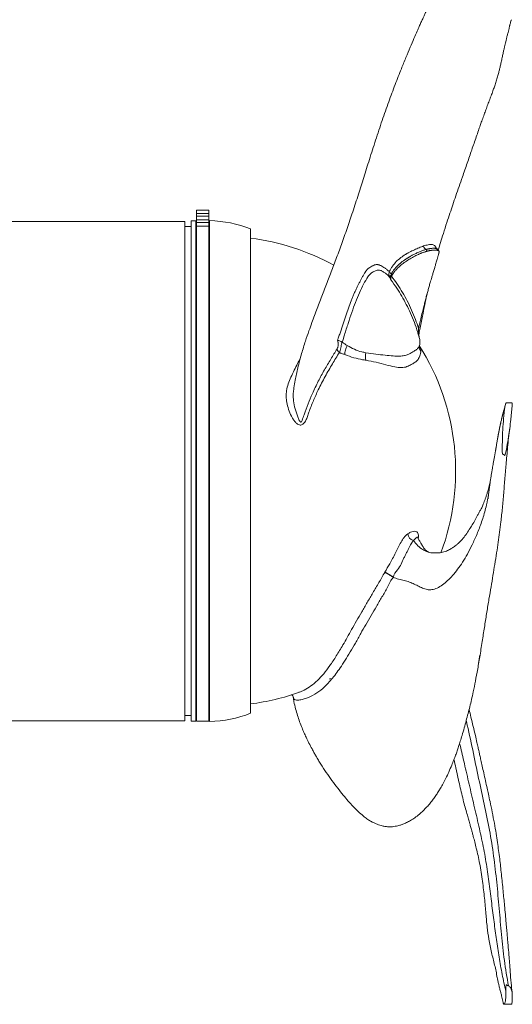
# Model space of a CAD drawing. Header units: millimetres. Extents: x 0 to 420, y 0 to 297.
# Tile 3 of 4: x 263 to 316, y 83 to 189. Entities that reach past the tile are written whole.
import ezdxf

# ---------------------------------------------------------------- set-up
doc = ezdxf.new("R2010")
doc.units = ezdxf.units.MM

msp = doc.modelspace()

# ---------------------------------------------------------------- linework, layer by layer
at = {"color": 7, "linetype": 'Continuous', "lineweight": 15}
for p, q in [((281.84, 168.6), (283.15, 168.6)), ((281.84, 168.23), (281.84, 168.6)), ((283.15, 168.23), (281.84, 168.23)), ((281.84, 168.23), (281.84, 167.96)), ((283.15, 168.6), (283.15, 168.23)), ((283.15, 168.23), (283.15, 167.96)), ((280.57, 167.4), (231.25, 167.4)), ((280.57, 167.4), (280.57, 113.8)), ((281.75, 167.45), (281.25, 167.45)), ((281.25, 167.45), (281.25, 141.14)), ((281.75, 167.45), (281.75, 141.14)), ((281.84, 167.29), (281.75, 167.29)), ((281.84, 167.96), (283.15, 167.96)), ((281.84, 167.58), (281.84, 167.96)), ((283.15, 167.58), (281.84, 167.58)), ((281.84, 167.28), (281.84, 167.58)), ((281.84, 167.28), (283.15, 167.28)), ((281.84, 167.27), (281.84, 167.28)), ((281.84, 167.27), (281.84, 166.89)), ((283.15, 167.27), (281.84, 167.27)), ((283.15, 167.96), (283.15, 167.58)), ((283.15, 167.28), (283.15, 167.58)), ((283.25, 167.29), (283.15, 167.29)), ((283.15, 167.28), (283.15, 167.27)), ((283.15, 167.27), (283.15, 166.89)), ((283.25, 167.48), (283.25, 141.14)), ((281.25, 166.85), (280.57, 166.85)), ((281.84, 140.6), (281.84, 166.89)), ((281.84, 166.89), (283.15, 166.89)), ((283.15, 140.6), (283.15, 166.89)), ((287.65, 166.61), (287.65, 141.12)), ((306.61, 164.2), (306.48, 164.38)), ((307.74, 164.28), (307.59, 164.47)), ((302.86, 161.68), (302.75, 161.77)), ((302.71, 161.4), (302.65, 161.46)), ((302.74, 161.48), (302.67, 161.55)), ((302.76, 161.51), (302.68, 161.6)), ((302.86, 161.68), (302.76, 161.51)), ((305.73, 156.22), (305.9, 156.92)), ((297.47, 154.42), (297.45, 154.43)), ((305.7, 155.23), (305.75, 154.9)), ((315.72, 147.91), (315.04, 147.91)), ((315.5, 145.62), (315.51, 145.71)), ((281.25, 141.14), (281.25, 113.75)), ((281.75, 141.14), (281.75, 113.75)), ((281.84, 113.75), (281.84, 140.6)), ((283.15, 113.75), (283.15, 140.6)), ((283.25, 141.14), (283.25, 113.73)), ((287.65, 141.12), (287.65, 114.6)), ((306.73, 131.9), (306.77, 131.89)), ((302.97, 129.2), (302.96, 129.19)), ((302.96, 129.19), (302.96, 129.19)), ((296.22, 118.33), (296.11, 118.27)), ((292.82, 116.85), (292.87, 116.87)), ((280.57, 114.35), (281.25, 114.35)), ((231.25, 113.8), (280.57, 113.8)), ((281.25, 113.75), (281.75, 113.75)), ((281.75, 113.91), (281.84, 113.91)), ((281.84, 113.75), (283.15, 113.75)), ((283.15, 113.91), (283.25, 113.91)), ((314.83, 83.37), (315.63, 83.37))]:
    msp.add_line(p, q, dxfattribs=at)
at = {"color": 8, "linetype": 'Continuous', "lineweight": 15, "flags": 128}
msp.add_lwpolyline([(305.56, 133.5), (305.56, 133.51), (305.52, 133.49), (305.41, 133.42), (305.12, 133.15), (305.12, 133.15), (305.12, 133.15)], dxfattribs=at)
at = {"color": 7, "linetype": 'Continuous', "lineweight": 15}
for centre, radius, start, end in [((282.95, 154.48), 13, 68.8053, 88.6777), ((284.45, 140.6), 25.2, 61.253, 82.7046), ((306.65, 164.79), 0.436, 183.4325, 247.8049), ((302.96, 162.24), 0.509, 210.0488, 245.6201), ((302.66, 161.88), 0.327, 239.7452, 271.595), ((302.59, 161.7), 0.25, 257.2999, 284.2686), ((301.69, 152.91), 1.72, 166.7907, 194.0185), ((284.45, 140.6), 25.2, 339.6285, 32.3084), ((305.3, 133.9), 0.77, 183.3075, 256.3861), ((284.45, 140.6), 25.2, 277.2954, 289.5362), ((282.95, 126.72), 13, 271.3223, 291.1947)]:
    msp.add_arc(centre, radius, start, end, dxfattribs=at)
at = {"color": 8, "linetype": 'Continuous', "lineweight": 15}
msp.add_arc((306.88, 154), 1.15, 180.1096, 212.2676, dxfattribs=at)
at = {"color": 7, "linetype": 'Continuous', "lineweight": 15}
for points, knots in [([(315.38, 193.22), (315.38, 193.24), (315.36, 193.31), (315.33, 193.48), (315.28, 193.73), (315.22, 194.02), (315.16, 194.33), (315.09, 194.68), (315, 195.06), (314.89, 195.61), (314.74, 196.27), (314.53, 196.95), (314.3, 197.48), (314.12, 197.84), (314.03, 198.01), (313.97, 198.14), (313.92, 198.24), (313.87, 198.33), (313.82, 198.44), (313.74, 198.58), (313.64, 198.74), (313.53, 198.9), (313.34, 199.1), (313.09, 199.28), (312.77, 199.35), (312.49, 199.32), (312.24, 199.23), (312.02, 199.12), (311.78, 198.97), (311.52, 198.76), (311.24, 198.49), (310.97, 198.18), (310.73, 197.88), (310.51, 197.58), (310.27, 197.23), (310, 196.8), (309.7, 196.3), (309.37, 195.74), (309.04, 195.14), (308.72, 194.54), (308.41, 193.94), (308.11, 193.33), (307.77, 192.66), (307.42, 191.94), (307.11, 191.29), (306.83, 190.71), (306.62, 190.25), (306.44, 189.86), (306.26, 189.47), (306.09, 189.08), (305.91, 188.71), (305.74, 188.32), (305.49, 187.75), (305.17, 187.02), (304.77, 186.07), (304.3, 184.97), (303.76, 183.64), (303.14, 182.06), (302.45, 180.21), (301.75, 178.22), (301.07, 176.15), (300.41, 174.1), (299.8, 172.16), (299.21, 170.28), (298.62, 168.46), (298.01, 166.65), (297.41, 164.95), (296.81, 163.33), (296.22, 161.8), (295.75, 160.54), (295.37, 159.55), (295.08, 158.8), (294.8, 158.05), (294.51, 157.29), (294.21, 156.49), (293.88, 155.58), (293.5, 154.48), (293.09, 153.15), (292.72, 151.75), (292.44, 150.52), (292.34, 149.81), (292.3, 149.54)], [0, 0, 0, 0, 0.001361, 0.004583, 0.010805, 0.017268, 0.024094, 0.032144, 0.041597, 0.051537, 0.07387, 0.094498, 0.114794, 0.121492, 0.126828, 0.130702, 0.133058, 0.135601, 0.139418, 0.145617, 0.153683, 0.163452, 0.173449, 0.196632, 0.218837, 0.239225, 0.253189, 0.265794, 0.279096, 0.293972, 0.310313, 0.325251, 0.337997, 0.349056, 0.361379, 0.375699, 0.391062, 0.406022, 0.420671, 0.43494, 0.446661, 0.459114, 0.472256, 0.486028, 0.49978, 0.508015, 0.514804, 0.520229, 0.524487, 0.52882, 0.535652, 0.543918, 0.552876, 0.565904, 0.580095, 0.595419, 0.611673, 0.63396, 0.657406, 0.681775, 0.70693, 0.730861, 0.752848, 0.772936, 0.794058, 0.813605, 0.832219, 0.849918, 0.866733, 0.883131, 0.891308, 0.899509, 0.907758, 0.916076, 0.924481, 0.934064, 0.94604, 0.960393, 0.97712, 0.991253, 1, 1, 1, 1]), ([(307.79, 164.33), (307.87, 164.59), (308.05, 165.19), (308.35, 166.17), (308.69, 167.22), (309.03, 168.25), (309.35, 169.21), (309.68, 170.17), (310.02, 171.16), (310.44, 172.34), (310.89, 173.66), (311.39, 175.1), (311.78, 176.25), (312.08, 177.1), (312.27, 177.66), (312.46, 178.2), (312.65, 178.72), (312.85, 179.26), (313.05, 179.8), (313.25, 180.34), (313.46, 180.88), (313.64, 181.37), (313.81, 181.85), (313.97, 182.32), (314.11, 182.8), (314.24, 183.25), (314.34, 183.66), (314.44, 184.07), (314.54, 184.52), (314.64, 184.98), (314.73, 185.41), (314.82, 185.8), (314.9, 186.13), (314.97, 186.42), (315.03, 186.71), (315.1, 187), (315.18, 187.33), (315.27, 187.65), (315.34, 187.95), (315.4, 188.17), (315.43, 188.33), (315.46, 188.45), (315.5, 188.6), (315.55, 188.78), (315.6, 188.93), (315.64, 189.02), (315.65, 189.04)], [0, 0, 0, 0, 0.021273, 0.048324, 0.08108, 0.109998, 0.136229, 0.164331, 0.194673, 0.226194, 0.273984, 0.320647, 0.370228, 0.395421, 0.41528, 0.433475, 0.45643, 0.476691, 0.49825, 0.52109, 0.542946, 0.565343, 0.584536, 0.605639, 0.628982, 0.649989, 0.668114, 0.685683, 0.706873, 0.72993, 0.752948, 0.775646, 0.795253, 0.811645, 0.826788, 0.845413, 0.867743, 0.892497, 0.914151, 0.932056, 0.939946, 0.948719, 0.960801, 0.976209, 0.994962, 1, 1, 1, 1]), ([(302.52, 161.98), (302.58, 162.1), (302.63, 162.21), (302.75, 162.41), (302.81, 162.5), (303, 162.77), (303.14, 162.93), (303.42, 163.22), (303.57, 163.35), (303.76, 163.5), (303.8, 163.53), (303.88, 163.59), (303.92, 163.62), (303.96, 163.65), (303.97, 163.66), (303.99, 163.67), (304, 163.68), (304.03, 163.7), (304.05, 163.72), (304.09, 163.74), (304.11, 163.75), (304.14, 163.78), (304.15, 163.78), (304.17, 163.8), (304.18, 163.8), (304.23, 163.83), (304.27, 163.86), (304.34, 163.89), (304.36, 163.9), (304.4, 163.93), (304.42, 163.94), (304.49, 163.98), (304.53, 164), (304.61, 164.05), (304.66, 164.07), (304.87, 164.18), (305.05, 164.27), (305.31, 164.39), (305.39, 164.43), (305.56, 164.5), (305.64, 164.54), (305.89, 164.64), (306.05, 164.71), (306.21, 164.76)], [0, 0, 0, 0, 0.0625, 0.0625, 0.125, 0.125, 0.25, 0.25, 0.375, 0.375, 0.40625, 0.40625, 0.4375, 0.4375, 0.445313, 0.445313, 0.453125, 0.453125, 0.46875, 0.46875, 0.484375, 0.484375, 0.492188, 0.492188, 0.5, 0.5, 0.53125, 0.53125, 0.546875, 0.546875, 0.5625, 0.5625, 0.59375, 0.59375, 0.625, 0.625, 0.75, 0.75, 0.8125, 0.8125, 0.875, 0.875, 1, 1, 1, 1]), ([(302.75, 161.77), (302.76, 161.79), (302.79, 161.83), (302.83, 161.9), (302.88, 161.99), (302.95, 162.1), (303.04, 162.22), (303.14, 162.34), (303.24, 162.46), (303.36, 162.58), (303.47, 162.69), (303.62, 162.83), (303.8, 162.99), (304, 163.13), (304.13, 163.23), (304.2, 163.28), (304.24, 163.3), (304.27, 163.32), (304.3, 163.34), (304.34, 163.37), (304.38, 163.39), (304.42, 163.42), (304.46, 163.45), (304.51, 163.48), (304.58, 163.52), (304.66, 163.57), (304.76, 163.63), (304.87, 163.69), (305, 163.76), (305.15, 163.84), (305.31, 163.92), (305.49, 164.01), (305.68, 164.09), (305.86, 164.17), (306.03, 164.23), (306.19, 164.29), (306.34, 164.34), (306.44, 164.37), (306.48, 164.38)], [0, 0, 0, 0, 0.010313, 0.024405, 0.042371, 0.064302, 0.097596, 0.127398, 0.15344, 0.190065, 0.226132, 0.252705, 0.317298, 0.377624, 0.40876, 0.424318, 0.431294, 0.439869, 0.447643, 0.455414, 0.470953, 0.47872, 0.486486, 0.502011, 0.51886, 0.539779, 0.564591, 0.593639, 0.626758, 0.663917, 0.705128, 0.750387, 0.798531, 0.844017, 0.886916, 0.927223, 0.964918, 1, 1, 1, 1]), ([(306.61, 164.2), (306.58, 164.19), (306.51, 164.17), (306.42, 164.14), (306.32, 164.11), (306.22, 164.08), (306.12, 164.05), (306.02, 164.01), (305.92, 163.97), (305.82, 163.93), (305.71, 163.88), (305.49, 163.78), (305.13, 163.6), (304.63, 163.31), (304.15, 162.99), (303.78, 162.71), (303.54, 162.5), (303.39, 162.36), (303.27, 162.23), (303.17, 162.11), (303.08, 162.01), (303, 161.9), (302.93, 161.79), (302.88, 161.71), (302.86, 161.68)], [0, 0, 0, 0, 0.024026, 0.048266, 0.072725, 0.097405, 0.122309, 0.147442, 0.172806, 0.198405, 0.224241, 0.250317, 0.370388, 0.500383, 0.634933, 0.75047, 0.796299, 0.837844, 0.875152, 0.901567, 0.927221, 0.952152, 0.976397, 1, 1, 1, 1]), ([(306.48, 164.38), (306.51, 164.39), (306.57, 164.41), (306.66, 164.43), (306.75, 164.45), (306.84, 164.46), (306.92, 164.48), (307.01, 164.49), (307.1, 164.5), (307.19, 164.51), (307.27, 164.51), (307.34, 164.51), (307.41, 164.51), (307.48, 164.5), (307.54, 164.49), (307.58, 164.48), (307.59, 164.47)], [0, 0, 0, 0, 0.081369, 0.161345, 0.239903, 0.317014, 0.392665, 0.477873, 0.558923, 0.63566, 0.708013, 0.775908, 0.839221, 0.89779, 0.951454, 1, 1, 1, 1]), ([(307.74, 164.28), (307.73, 164.28), (307.7, 164.29), (307.66, 164.3), (307.62, 164.3), (307.58, 164.31), (307.54, 164.31), (307.5, 164.32), (307.45, 164.32), (307.4, 164.32), (307.35, 164.32), (307.3, 164.32), (307.24, 164.31), (307.19, 164.31), (307.13, 164.3), (307.07, 164.29), (307.01, 164.28), (306.95, 164.27), (306.89, 164.26), (306.82, 164.25), (306.75, 164.23), (306.68, 164.22), (306.64, 164.2), (306.61, 164.2)], [0, 0, 0, 0, 0.032036, 0.065535, 0.10052, 0.137012, 0.17503, 0.214589, 0.255705, 0.298389, 0.342653, 0.388508, 0.435963, 0.485026, 0.535704, 0.588005, 0.641934, 0.697498, 0.754702, 0.813549, 0.874046, 0.936195, 1, 1, 1, 1]), ([(306.83, 160.5), (306.85, 160.57), (306.89, 160.73), (306.97, 160.99), (307.06, 161.3), (307.16, 161.64), (307.28, 162.03), (307.39, 162.4), (307.49, 162.74), (307.57, 163), (307.63, 163.22), (307.69, 163.41), (307.73, 163.56), (307.77, 163.69), (307.8, 163.8), (307.82, 163.89), (307.84, 163.95), (307.85, 164), (307.86, 164.04), (307.87, 164.08), (307.87, 164.11), (307.88, 164.14), (307.88, 164.16), (307.88, 164.17), (307.87, 164.18), (307.87, 164.19), (307.86, 164.2), (307.85, 164.21), (307.84, 164.22), (307.83, 164.23), (307.81, 164.25), (307.78, 164.26), (307.75, 164.27), (307.74, 164.28)], [0, 0, 0, 0, 0.056252, 0.123308, 0.201167, 0.289832, 0.389301, 0.499577, 0.57898, 0.647085, 0.703891, 0.749399, 0.788154, 0.821889, 0.850607, 0.87431, 0.887069, 0.898533, 0.908709, 0.917605, 0.925237, 0.931627, 0.936813, 0.939136, 0.941631, 0.944514, 0.947925, 0.951952, 0.956647, 0.962043, 0.968162, 0.982952, 1, 1, 1, 1]), ([(307.59, 164.47), (307.63, 164.46), (307.7, 164.44), (307.75, 164.37), (307.77, 164.35)], [0, 0, 0, 0, 0.634795, 1, 1, 1, 1]), ([(307.86, 164.21), (307.84, 164.24), (307.81, 164.29), (307.79, 164.33), (307.77, 164.35)], [0, 0, 0, 0, 0.498054, 1, 1, 1, 1]), ([(296.97, 154.63), (297.02, 154.77), (297.07, 154.92), (297.18, 155.21), (297.23, 155.36), (297.38, 155.81), (297.48, 156.11), (297.62, 156.55), (297.67, 156.69), (297.76, 156.98), (297.81, 157.12), (297.96, 157.54), (298.05, 157.82), (298.24, 158.35), (298.34, 158.62), (298.48, 159), (298.53, 159.12), (298.63, 159.37), (298.68, 159.48), (298.78, 159.71), (298.84, 159.83), (298.94, 160.05), (298.99, 160.17), (299.09, 160.38), (299.14, 160.49), (299.25, 160.69), (299.3, 160.79), (299.4, 160.99), (299.46, 161.09), (299.54, 161.24), (299.56, 161.29), (299.61, 161.39), (299.64, 161.44), (299.72, 161.58), (299.77, 161.67), (299.85, 161.8), (299.88, 161.85), (299.92, 161.91), (299.93, 161.93), (299.96, 161.97), (299.97, 161.99), (300.01, 162.05), (300.04, 162.09), (300.1, 162.17), (300.12, 162.2), (300.17, 162.25), (300.18, 162.26), (300.21, 162.3), (300.23, 162.31), (300.26, 162.34), (300.27, 162.35), (300.3, 162.36), (300.31, 162.37), (300.32, 162.38), (300.33, 162.38), (300.36, 162.39), (300.37, 162.4), (300.41, 162.43), (300.43, 162.44), (300.48, 162.47), (300.51, 162.5), (300.61, 162.56), (300.68, 162.6), (300.79, 162.65), (300.82, 162.67), (300.89, 162.69), (300.92, 162.71), (300.99, 162.73), (301.03, 162.74), (301.09, 162.76), (301.13, 162.77), (301.18, 162.77), (301.2, 162.77), (301.23, 162.77), (301.25, 162.76), (301.29, 162.76), (301.3, 162.75), (301.34, 162.74), (301.36, 162.74), (301.42, 162.73), (301.45, 162.72), (301.53, 162.69), (301.57, 162.67), (301.69, 162.62), (301.76, 162.58), (301.92, 162.48), (302, 162.43), (302.15, 162.32), (302.22, 162.26), (302.37, 162.13), (302.45, 162.06), (302.52, 161.98)], [0, 0, 0, 0, 0.03125, 0.03125, 0.0625, 0.0625, 0.125, 0.125, 0.15625, 0.15625, 0.1875, 0.1875, 0.25, 0.25, 0.3125, 0.3125, 0.34375, 0.34375, 0.375, 0.375, 0.40625, 0.40625, 0.4375, 0.4375, 0.46875, 0.46875, 0.5, 0.5, 0.53125, 0.53125, 0.546875, 0.546875, 0.5625, 0.5625, 0.59375, 0.59375, 0.609375, 0.609375, 0.617187, 0.617187, 0.625, 0.625, 0.640625, 0.640625, 0.65625, 0.65625, 0.664062, 0.664062, 0.671875, 0.671875, 0.679687, 0.679687, 0.683594, 0.683594, 0.6875, 0.6875, 0.695312, 0.695312, 0.703125, 0.703125, 0.71875, 0.71875, 0.75, 0.75, 0.765625, 0.765625, 0.78125, 0.78125, 0.796875, 0.796875, 0.8125, 0.8125, 0.820312, 0.820312, 0.828125, 0.828125, 0.835937, 0.835937, 0.84375, 0.84375, 0.859375, 0.859375, 0.875, 0.875, 0.90625, 0.90625, 0.9375, 0.9375, 0.96875, 0.96875, 1, 1, 1, 1]), ([(302.53, 161.46), (302.39, 161.59), (302.17, 161.8), (301.85, 162.01), (301.53, 162.17), (301.21, 162.18), (300.87, 162.04), (300.53, 161.82), (300.16, 161.37), (299.77, 160.66), (299.32, 159.76), (298.9, 158.74), (298.5, 157.64), (298.11, 156.46), (297.77, 155.37), (297.56, 154.68), (297.47, 154.42)], [0, 0, 0, 0, 0.061548, 0.10052, 0.139444, 0.194206, 0.249317, 0.306225, 0.363013, 0.4617, 0.560591, 0.659233, 0.752708, 0.846469, 0.940151, 1, 1, 1, 1]), ([(302.49, 161.6), (302.48, 161.67), (302.48, 161.73), (302.49, 161.86), (302.5, 161.92), (302.52, 161.98)], [0, 0, 0, 0, 0.5, 0.5, 1, 1, 1, 1]), ([(302.7, 161.11), (302.7, 161.11), (302.64, 161.23), (302.59, 161.34), (302.53, 161.46)], [0, 0, 0, 0, 0.0058909, 1, 1, 1, 1]), ([(302.7, 161.11), (302.69, 161.15), (302.68, 161.18), (302.66, 161.24), (302.66, 161.27), (302.65, 161.36), (302.65, 161.41), (302.65, 161.46)], [0, 0, 0, 0, 0.25, 0.25, 0.5, 0.5, 1, 1, 1, 1]), ([(302.71, 161.4), (302.7, 161.39), (302.7, 161.38), (302.69, 161.35), (302.68, 161.32), (302.68, 161.29), (302.68, 161.26), (302.68, 161.23), (302.68, 161.21), (302.68, 161.17), (302.69, 161.14), (302.69, 161.12), (302.7, 161.11)], [0, 0, 0, 0, 0.0957089, 0.1921239, 0.289343, 0.3874615, 0.4865714, 0.586762, 0.688119, 0.7907253, 0.8946602, 1, 1, 1, 1]), ([(305.75, 154.9), (305.75, 154.92), (305.7, 155.09), (305.64, 155.29), (305.48, 155.83), (305.23, 156.55), (304.82, 157.55), (304.36, 158.49), (303.87, 159.38), (303.32, 160.27), (302.91, 160.82), (302.7, 161.11)], [0, 0, 0, 0, 0.007806, 0.071012, 0.082166, 0.230097, 0.379147, 0.528217, 0.678182, 0.828166, 1, 1, 1, 1]), ([(302.76, 161.51), (302.98, 161.22), (303.39, 160.67), (303.95, 159.78), (304.46, 158.87), (304.93, 157.89), (305.34, 156.91), (305.56, 156.24), (305.67, 155.92)], [0, 0, 0, 0, 0.188153, 0.355097, 0.522023, 0.689446, 0.85684, 1, 1, 1, 1]), ([(305.69, 155.23), (305.73, 155.42), (305.87, 156.08), (306.08, 157.16), (306.33, 158.39), (306.49, 159.19), (306.58, 159.58), (306.59, 159.63)], [0, 0, 0, 0, 0.125919, 0.444391, 0.725279, 0.968273, 1, 1, 1, 1]), ([(305.9, 156.92), (305.96, 157.17), (306.07, 157.61), (306.22, 158.21), (306.35, 158.73), (306.47, 159.2), (306.59, 159.66), (306.71, 160.09), (306.79, 160.36), (306.83, 160.5)], [0, 0, 0, 0, 0.204994, 0.371667, 0.500022, 0.635516, 0.764001, 0.885491, 1, 1, 1, 1]), ([(305.75, 154.9), (305.75, 154.91), (305.75, 154.94), (305.74, 154.98), (305.73, 155.02), (305.72, 155.06), (305.71, 155.11), (305.7, 155.16), (305.69, 155.22), (305.69, 155.27), (305.68, 155.34), (305.67, 155.41), (305.66, 155.51), (305.66, 155.61), (305.66, 155.7), (305.66, 155.78), (305.66, 155.86), (305.67, 155.9), (305.67, 155.92)], [0, 0, 0, 0, 0.038424, 0.079287, 0.122636, 0.168518, 0.216975, 0.268053, 0.321791, 0.378232, 0.437418, 0.499387, 0.606, 0.70341, 0.791567, 0.870409, 0.939891, 1, 1, 1, 1]), ([(305.67, 155.92), (305.67, 155.94), (305.68, 155.98), (305.69, 156.04), (305.7, 156.1), (305.71, 156.16), (305.72, 156.2), (305.73, 156.22)], [0, 0, 0, 0, 0.198847, 0.398117, 0.597964, 0.798541, 1, 1, 1, 1]), ([(296.92, 153.7), (296.94, 153.74), (296.98, 153.8), (297.02, 153.94), (297.04, 154.09), (297.05, 154.25), (297.03, 154.38), (297.01, 154.51), (296.99, 154.58), (296.97, 154.63)], [0, 0, 0, 0, 0.130781, 0.262022, 0.384607, 0.513495, 0.718978, 0.759449, 1, 1, 1, 1]), ([(296.97, 154.63), (296.97, 154.63), (297, 154.63), (297.09, 154.62), (297.25, 154.55), (297.39, 154.47), (297.45, 154.43)], [0, 0, 0, 0, 0.003701, 0.359916, 0.690886, 1, 1, 1, 1]), ([(297.45, 154.43), (297.45, 154.41), (297.42, 154.3), (297.38, 154.09), (297.31, 153.81), (297.24, 153.54), (297.19, 153.39), (297.17, 153.32)], [0, 0, 0, 0, 0.066707, 0.291954, 0.517984, 0.763907, 1, 1, 1, 1]), ([(305.82, 154.46), (305.82, 154.37), (305.82, 154.2), (305.73, 153.95), (305.54, 153.71), (305.22, 153.49), (304.87, 153.28), (304.55, 153.1), (304.15, 152.97), (303.62, 152.92), (302.91, 152.95), (302.05, 153.03), (301.07, 153.15), (300.37, 153.25), (300.02, 153.3)], [0, 0, 0, 0, 0.110477, 0.211322, 0.299251, 0.376237, 0.447325, 0.51707, 0.574994, 0.640423, 0.717134, 0.80422, 0.89939, 1, 1, 1, 1]), ([(305.82, 154.46), (305.82, 154.53), (305.81, 154.64), (305.76, 154.86), (305.74, 154.94)], [0, 0, 0, 0, 0.661553, 1, 1, 1, 1]), ([(296.92, 153.7), (296.93, 153.64), (296.96, 153.57), (297.05, 153.43), (297.1, 153.37), (297.17, 153.32)], [0, 0, 0, 0, 0.5, 0.5, 1, 1, 1, 1]), ([(297.74, 153.1), (297.7, 153.12), (297.6, 153.15), (297.45, 153.21), (297.31, 153.26), (297.22, 153.3), (297.17, 153.32)], [0, 0, 0, 0, 0.260771, 0.514361, 0.76077, 1, 1, 1, 1]), ([(298.01, 154.08), (297.93, 153.92), (297.87, 153.75), (297.78, 153.41), (297.75, 153.24), (297.74, 153.1)], [0, 0, 0, 0, 0.5, 0.5, 1, 1, 1, 1]), ([(298.01, 154.08), (298.27, 153.94), (298.79, 153.64), (299.47, 153.4), (299.87, 153.33), (300.02, 153.3)], [0, 0, 0, 0, 0.384244, 0.779503, 1, 1, 1, 1]), ([(305.9, 153.38), (305.89, 153.28), (305.86, 153.05), (305.7, 152.67), (305.42, 152.35), (305.05, 152.12), (304.73, 151.95), (304.35, 151.76), (303.86, 151.68), (303.09, 151.77), (302.16, 152), (301.13, 152.28), (300.39, 152.42), (300.02, 152.49)], [0, 0, 0, 0, 0.088332, 0.20042, 0.312401, 0.391263, 0.470152, 0.515841, 0.60481, 0.693872, 0.795738, 0.897914, 1, 1, 1, 1]), ([(300.02, 152.49), (299.9, 152.51), (299.48, 152.58), (298.73, 152.74), (298.08, 152.98), (297.74, 153.1)], [0, 0, 0, 0, 0.176142, 0.583687, 1, 1, 1, 1]), ([(292.29, 149.54), (292.29, 149.53), (292.27, 149.48), (292.27, 149.41), (292.27, 149.36)], [0, 0, 0, 0, 0.110959, 1, 1, 1, 1]), ([(314.84, 147.19), (314.81, 147.09), (314.77, 146.93), (314.7, 146.66), (314.64, 146.43), (314.59, 146.22), (314.54, 146), (314.48, 145.76), (314.43, 145.51), (314.39, 145.34), (314.34, 145.09), (314.26, 144.74), (314.18, 144.31), (314.11, 143.89), (314.05, 143.53), (314.01, 143.27), (313.98, 143.1), (313.97, 143.01), (313.96, 142.94), (313.95, 142.91), (313.95, 142.87), (313.94, 142.85), (313.94, 142.83), (313.94, 142.83), (313.94, 142.83)], [0, 0, 0, 0, 0.06588, 0.111524, 0.179537, 0.225448, 0.260339, 0.333234, 0.397323, 0.446983, 0.508034, 0.591466, 0.695097, 0.78959, 0.866186, 0.925049, 0.947662, 0.964118, 0.970326, 0.97563, 0.980621, 0.985984, 0.992551, 1, 1, 1, 1]), ([(313.97, 142.98), (313.99, 143.13), (314.11, 143.8), (314.32, 144.95), (314.57, 146.22), (314.78, 146.96), (314.86, 147.21)], [0, 0, 0, 0, 0.103297, 0.4604298, 0.8128627, 1, 1, 1, 1]), ([(315.72, 147.9), (315.72, 147.9), (315.72, 147.9), (315.72, 147.82), (315.71, 147.61), (315.67, 147.17), (315.62, 146.66), (315.55, 146.01), (315.45, 145.11), (315.29, 144.04), (315.12, 143.11), (315.02, 142.55), (314.95, 142.35), (314.93, 142.31), (314.92, 142.29), (314.91, 142.28), (314.9, 142.27), (314.89, 142.27), (314.88, 142.28), (314.87, 142.29), (314.85, 142.31), (314.84, 142.33), (314.83, 142.35), (314.81, 142.36), (314.8, 142.36), (314.78, 142.36), (314.77, 142.37), (314.76, 142.38), (314.76, 142.38), (314.75, 142.38), (314.74, 142.38), (314.74, 142.39), (314.72, 142.4), (314.7, 142.43), (314.65, 142.57), (314.62, 143.11), (314.7, 143.83), (314.68, 144.65), (314.71, 145.26), (314.77, 145.87), (314.81, 146.52), (314.87, 147.13), (314.97, 147.63), (315.02, 147.84), (315.04, 147.91), (315.04, 147.9), (315.04, 147.9)], [0, 0, 0, 0, 0.0187005, 0.0454195, 0.0894841, 0.1336216, 0.174743, 0.2168977, 0.2871034, 0.3717022, 0.4491677, 0.48789, 0.4919046, 0.4950955, 0.496209, 0.497588, 0.4981296, 0.4986754, 0.4991672, 0.4999827, 0.5021263, 0.5044905, 0.5058848, 0.5070318, 0.5082299, 0.5094266, 0.5101039, 0.511193, 0.5114824, 0.5117737, 0.5124732, 0.5129273, 0.5135043, 0.5159738, 0.5215699, 0.5436548, 0.630947, 0.6747221, 0.7184196, 0.7635345, 0.8086046, 0.8664285, 0.9131868, 0.9601841, 0.990938, 1, 1, 1, 1]), ([(315.01, 147.8), (315.01, 147.79), (314.98, 147.69), (314.94, 147.54), (314.88, 147.35), (314.85, 147.24), (314.84, 147.19)], [0, 0, 0, 0, 0.037292, 0.341547, 0.662095, 1, 1, 1, 1]), ([(292.23, 116.32), (292.25, 116.17), (292.31, 115.74), (292.47, 115.09), (292.67, 114.37), (292.9, 113.69), (293.14, 113.08), (293.37, 112.53), (293.62, 111.98), (293.91, 111.39), (294.19, 110.85), (294.45, 110.39), (294.67, 109.99), (294.92, 109.57), (295.29, 108.97), (295.77, 108.23), (296.38, 107.37), (296.99, 106.55), (297.58, 105.81), (298.13, 105.16), (298.67, 104.57), (299.21, 104.03), (299.7, 103.6), (300.13, 103.27), (300.51, 103.02), (300.87, 102.83), (301.19, 102.69), (301.5, 102.58), (301.74, 102.52), (301.95, 102.47), (302.13, 102.44), (302.35, 102.42), (302.6, 102.41), (302.88, 102.42), (303.16, 102.46), (303.42, 102.51), (303.69, 102.59), (304, 102.69), (304.39, 102.86), (304.82, 103.09), (305.28, 103.39), (305.73, 103.74), (306.16, 104.13), (306.55, 104.52), (306.91, 104.94), (307.23, 105.35), (307.52, 105.76), (307.78, 106.16), (308.04, 106.58), (308.31, 107.07), (308.61, 107.64), (308.92, 108.3), (309.2, 108.96), (309.44, 109.57), (309.64, 110.08), (309.81, 110.55), (309.97, 111.05), (310.15, 111.6), (310.36, 112.27), (310.56, 112.96), (310.76, 113.76), (310.99, 114.59), (311.18, 115.33), (311.36, 116.09), (311.56, 116.98), (311.78, 118.08), (312.03, 119.4), (312.28, 120.89), (312.52, 122.44), (312.76, 123.98), (312.99, 125.43), (313.22, 126.82), (313.44, 128.13), (313.65, 129.37), (313.85, 130.59), (314.04, 131.78), (314.22, 132.93), (314.37, 134.04), (314.52, 135.26), (314.67, 136.66), (314.81, 138.24), (314.93, 139.87), (315.06, 141.28), (315.16, 142.47), (315.25, 143.43), (315.33, 144.21), (315.4, 144.78), (315.43, 145), (315.44, 145.1)], [0, 0, 0, 0, 0.005762, 0.016393, 0.026044, 0.035292, 0.044394, 0.05147, 0.058505, 0.067738, 0.076984, 0.082741, 0.088545, 0.09573, 0.103289, 0.119187, 0.135876, 0.153104, 0.170146, 0.186495, 0.20347, 0.22154, 0.239996, 0.253506, 0.266762, 0.279317, 0.290068, 0.298944, 0.307479, 0.312746, 0.318474, 0.325331, 0.333373, 0.342642, 0.35223, 0.360426, 0.367142, 0.378282, 0.390694, 0.404595, 0.419821, 0.436348, 0.45023, 0.464421, 0.477476, 0.489406, 0.500239, 0.510479, 0.520344, 0.531559, 0.544129, 0.557995, 0.572513, 0.582806, 0.591976, 0.600035, 0.607858, 0.617204, 0.627199, 0.639681, 0.650045, 0.65876, 0.66796, 0.67783, 0.688764, 0.703367, 0.719802, 0.737989, 0.757752, 0.77555, 0.792752, 0.808719, 0.823512, 0.837197, 0.849844, 0.863492, 0.875547, 0.886764, 0.898432, 0.913953, 0.930292, 0.946982, 0.963589, 0.973185, 0.982841, 0.993056, 0.996849, 1, 1, 1, 1]), ([(313.97, 142.98), (313.92, 142.7), (313.82, 142.18), (313.69, 141.48), (313.6, 140.93), (313.52, 140.48), (313.46, 140.09), (313.4, 139.71), (313.33, 139.27), (313.26, 138.77), (313.2, 138.27), (313.15, 137.89), (313.13, 137.7), (313.12, 137.6), (313.12, 137.61), (313.13, 137.61)], [0, 0, 0, 0, 0.142927, 0.263493, 0.356094, 0.423815, 0.484291, 0.550401, 0.618148, 0.699286, 0.795617, 0.880986, 0.918704, 0.955069, 1, 1, 1, 1]), ([(313.98, 143.07), (313.98, 143.07), (313.98, 143.08), (313.98, 143.06), (313.97, 143.04)], [0, 0, 0, 0, 0.054262, 1, 1, 1, 1]), ([(313.36, 139.45), (313.26, 139.05), (313.13, 138.53), (312.94, 137.93), (312.83, 137.62), (312.72, 137.33), (312.62, 137.06), (312.52, 136.84), (312.45, 136.66), (312.41, 136.58), (312.35, 136.47), (312.24, 136.3), (312.12, 136.06), (311.97, 135.79), (311.77, 135.41), (311.51, 134.96), (311.18, 134.41), (310.84, 133.88), (310.45, 133.37), (310.1, 132.99), (309.81, 132.73), (309.61, 132.57), (309.44, 132.45), (309.3, 132.35), (309.16, 132.26), (308.98, 132.17), (308.76, 132.06), (308.52, 131.96), (308.25, 131.88), (308, 131.83), (307.79, 131.81), (307.62, 131.81), (307.48, 131.81), (307.34, 131.82), (307.18, 131.83), (306.98, 131.83), (306.84, 131.87), (306.76, 131.89)], [0, 0, 0, 0, 0.070428, 0.090966, 0.111046, 0.130654, 0.149738, 0.16795, 0.181799, 0.190838, 0.201699, 0.216872, 0.236338, 0.258725, 0.280501, 0.328827, 0.373215, 0.428524, 0.48412, 0.54324, 0.572588, 0.59999, 0.622038, 0.638736, 0.655474, 0.679197, 0.709055, 0.74509, 0.78427, 0.819481, 0.850479, 0.871899, 0.890714, 0.908469, 0.932098, 0.962751, 1, 1, 1, 1]), ([(302.96, 129.19), (303.15, 129.12), (303.53, 128.97), (304.12, 128.85), (304.69, 128.7), (305.22, 128.47), (305.72, 128.2), (306.22, 127.97), (306.72, 127.83), (307.24, 127.87), (307.8, 128.09), (308.37, 128.46), (308.93, 128.96), (309.47, 129.55), (310, 130.22), (310.53, 131), (311.03, 131.9), (311.55, 132.95), (312.07, 134.12), (312.57, 135.46), (312.94, 136.81), (313.11, 137.73), (313.18, 138.12)], [0, 0, 0, 0, 0.04714, 0.094777, 0.141453, 0.186256, 0.232724, 0.278509, 0.32452, 0.371883, 0.421201, 0.471952, 0.523353, 0.574652, 0.630182, 0.685428, 0.740479, 0.795923, 0.851297, 0.906112, 0.960341, 1, 1, 1, 1]), ([(302.06, 129.74), (302.23, 130.04), (302.62, 130.73), (303.1, 131.61), (303.49, 132.4), (303.77, 132.97), (304.05, 133.42), (304.32, 133.7), (304.46, 133.8), (304.53, 133.86)], [0, 0, 0, 0, 0.208334, 0.471369, 0.603668, 0.735723, 0.858593, 0.929136, 1, 1, 1, 1]), ([(305.57, 133.5), (305.57, 133.5), (305.56, 133.52), (305.56, 133.51), (305.56, 133.51)], [0, 0, 0, 0, 0.259335, 1, 1, 1, 1]), ([(306.74, 131.9), (306.73, 131.9), (306.7, 131.92), (306.65, 131.94), (306.58, 131.98), (306.51, 132.03), (306.43, 132.1), (306.36, 132.18), (306.31, 132.25), (306.26, 132.3), (306.21, 132.37), (306.15, 132.46), (306.07, 132.59), (305.96, 132.77), (305.82, 133.01), (305.69, 133.26), (305.6, 133.44), (305.57, 133.5)], [0, 0, 0, 0, 0.047796, 0.139348, 0.210634, 0.262726, 0.352134, 0.432073, 0.465601, 0.500803, 0.537684, 0.580278, 0.640758, 0.72015, 0.818817, 0.937322, 1, 1, 1, 1]), ([(305.12, 133.15), (305.12, 133.15), (305.12, 133.12), (305.02, 133.06), (304.98, 132.96), (304.87, 132.79), (304.74, 132.54), (304.59, 132.24), (304.43, 131.92), (304.27, 131.6), (303.93, 130.95), (303.63, 130.12), (302.97, 129.51), (302.97, 129.21), (302.97, 129.21)], [0, 0, 0, 0, 0.000002, 0.041669, 0.084718, 0.135996, 0.202493, 0.27395, 0.351231, 0.427699, 0.504156, 0.810097, 0.999998, 1, 1, 1, 1]), ([(302.05, 129.72), (302.05, 129.73), (302.05, 129.73), (302.05, 129.74), (302.06, 129.74), (302.06, 129.74)], [0, 0, 0, 0, 0.35422, 0.777352, 1, 1, 1, 1]), ([(302.96, 129.19), (302.95, 129.2), (302.91, 129.23), (302.82, 129.29), (302.69, 129.36), (302.56, 129.45), (302.41, 129.53), (302.27, 129.61), (302.14, 129.68), (302.08, 129.71), (302.05, 129.72)], [0, 0, 0, 0, 0.125001, 0.25, 0.374999, 0.5, 0.625001, 0.75, 0.875001, 1, 1, 1, 1]), ([(302.97, 129.21), (302.96, 129.22), (302.94, 129.23), (302.9, 129.26), (302.89, 129.27), (302.86, 129.29), (302.84, 129.3), (302.78, 129.33), (302.74, 129.36), (302.68, 129.4), (302.66, 129.41), (302.61, 129.44), (302.59, 129.45), (302.54, 129.48), (302.52, 129.49), (302.47, 129.52), (302.42, 129.55), (302.37, 129.57), (302.33, 129.6), (302.3, 129.61), (302.26, 129.64), (302.24, 129.65), (302.2, 129.67), (302.18, 129.68), (302.12, 129.71), (302.08, 129.73), (302.06, 129.74)], [0, 0, 0, 0, 0.125, 0.125, 0.1875, 0.1875, 0.25, 0.25, 0.375, 0.375, 0.4375, 0.4375, 0.5, 0.5, 0.5625, 0.5625, 0.625, 0.6875, 0.6875, 0.75, 0.75, 0.8125, 0.8125, 0.875, 0.875, 1, 1, 1, 1]), ([(302.97, 129.2), (302.97, 129.2), (302.96, 129.21), (302.95, 129.22), (302.94, 129.22), (302.93, 129.23), (302.92, 129.24), (302.9, 129.25), (302.89, 129.26), (302.87, 129.27), (302.85, 129.28), (302.83, 129.29), (302.82, 129.3), (302.8, 129.32), (302.78, 129.33), (302.76, 129.34), (302.74, 129.35), (302.72, 129.36), (302.7, 129.38), (302.68, 129.39), (302.66, 129.4), (302.64, 129.41), (302.62, 129.42), (302.6, 129.44), (302.58, 129.45), (302.56, 129.46), (302.54, 129.47), (302.52, 129.48), (302.5, 129.5), (302.48, 129.51), (302.46, 129.52), (302.44, 129.53), (302.42, 129.54), (302.4, 129.55), (302.39, 129.56), (302.37, 129.57), (302.35, 129.58), (302.34, 129.59), (302.32, 129.6), (302.31, 129.6), (302.29, 129.61), (302.28, 129.62), (302.26, 129.63), (302.25, 129.64), (302.24, 129.64), (302.23, 129.65), (302.21, 129.66), (302.2, 129.66), (302.19, 129.67), (302.18, 129.67), (302.17, 129.68), (302.16, 129.69), (302.15, 129.69), (302.14, 129.7), (302.13, 129.7), (302.13, 129.7), (302.12, 129.71), (302.11, 129.71), (302.1, 129.72), (302.1, 129.72), (302.09, 129.72), (302.09, 129.73), (302.08, 129.73), (302.07, 129.73), (302.07, 129.73), (302.06, 129.74), (302.06, 129.74), (302.06, 129.74), (302.06, 129.74)], [0, 0, 0, 0, 0.0242553, 0.0482305, 0.0719257, 0.0953408, 0.1184758, 0.1413308, 0.1639057, 0.1862005, 0.2082152, 0.2299499, 0.2514045, 0.2725789, 0.2934733, 0.3140876, 0.3344218, 0.3544759, 0.3742499, 0.3937437, 0.4129575, 0.4318912, 0.4505447, 0.4689181, 0.4870114, 0.5048246, 0.5223576, 0.5396105, 0.5565833, 0.5732759, 0.5896884, 0.6058208, 0.621673, 0.6372451, 0.6525371, 0.6675489, 0.6822805, 0.696732, 0.7109034, 0.7247946, 0.7384056, 0.7517365, 0.7647872, 0.7775578, 0.7900482, 0.8022584, 0.8141885, 0.8258384, 0.8372082, 0.8482978, 0.8591072, 0.8696364, 0.8798855, 0.8898543, 0.8995431, 0.9089516, 0.91808, 0.9269281, 0.9354961, 0.943784, 0.9517916, 0.9595191, 0.9669664, 0.9741335, 0.9810204, 0.9876271, 0.9939536, 1, 1, 1, 1]), ([(312.06, 119.71), (312.11, 120.02), (312.17, 120.37), (312.22, 120.72), (312.23, 120.76), (312.23, 120.78), (312.23, 120.79), (312.23, 120.79), (312.23, 120.79), (312.23, 120.79)], [0, 0, 0, 0, 0.8562896, 0.9497147, 0.9784207, 0.9952018, 0.999235, 0.9998334, 1, 1, 1, 1]), ([(292.05, 116.6), (292.07, 116.58), (292.13, 116.54), (292.2, 116.41), (292.21, 116.34), (292.21, 116.31)], [0, 0, 0, 0, 0.286689, 0.780336, 1, 1, 1, 1]), ([(315.73, 84.5), (315.69, 84.78), (315.61, 85.47), (315.53, 86.51), (315.45, 87.55), (315.39, 88.41), (315.33, 89.09), (315.28, 89.64), (315.24, 90.16), (315.19, 90.72), (315.13, 91.38), (315.06, 92.14), (314.98, 93.01), (314.9, 93.9), (314.82, 94.74), (314.74, 95.56), (314.65, 96.43), (314.56, 97.31), (314.47, 98.15), (314.37, 99.01), (314.26, 99.86), (314.14, 100.77), (313.99, 101.74), (313.8, 102.83), (313.58, 103.97), (313.36, 105.01), (313.18, 105.87), (313.01, 106.61), (312.84, 107.37), (312.67, 108.16), (312.51, 108.9), (312.37, 109.53), (312.25, 110.04), (312.17, 110.43), (312.1, 110.71), (312.03, 111.04), (311.92, 111.54), (311.75, 112.3), (311.53, 113.2), (311.31, 114.13), (311.16, 114.73), (311.09, 115)], [0, 0, 0, 0, 0.028883, 0.068666, 0.102763, 0.131047, 0.153404, 0.169971, 0.184852, 0.204996, 0.224909, 0.248924, 0.279129, 0.310018, 0.334699, 0.360404, 0.389599, 0.418568, 0.44563, 0.47102, 0.500952, 0.52845, 0.559522, 0.594981, 0.634233, 0.671381, 0.697966, 0.718452, 0.744779, 0.772523, 0.796907, 0.817908, 0.835085, 0.848024, 0.856609, 0.863442, 0.881079, 0.906272, 0.939003, 0.97231, 1, 1, 1, 1]), ([(310.07, 111.36), (310.23, 110.73), (310.55, 109.38), (311.03, 107.25), (311.55, 105.01), (312.07, 102.78), (312.57, 100.57), (312.96, 98.4), (313.27, 96.27), (313.51, 94.2), (313.76, 92.22), (314.04, 90.32), (314.31, 88.44), (314.63, 86.58), (314.9, 85.35), (315.04, 84.74)], [0, 0, 0, 0, 0.070208, 0.151904, 0.234183, 0.316359, 0.397705, 0.478182, 0.557132, 0.636865, 0.713061, 0.786716, 0.858617, 0.929573, 1, 1, 1, 1]), ([(309.47, 109.65), (309.54, 109.34), (309.7, 108.61), (309.92, 107.59), (310.14, 106.6), (310.35, 105.75), (310.55, 104.93), (310.76, 104.18), (310.95, 103.52), (311.08, 103.07), (311.17, 102.75), (311.22, 102.58), (311.28, 102.35), (311.36, 102.08), (311.45, 101.74), (311.56, 101.3), (311.71, 100.75), (311.88, 100.06), (312.06, 99.3), (312.3, 98.12), (312.54, 96.58), (312.75, 94.76), (312.89, 93.1), (313.02, 91.65), (313.21, 90.29), (313.48, 88.95), (313.84, 87.63), (314.05, 86.55), (314.19, 85.88), (314.26, 85.53), (314.35, 85.15), (314.46, 84.75), (314.55, 84.4), (314.62, 84.11), (314.68, 83.84), (314.72, 83.65), (314.74, 83.55)], [0, 0, 0, 0, 0.029383, 0.071252, 0.097646, 0.125262, 0.152872, 0.176846, 0.200002, 0.21996, 0.231663, 0.240539, 0.248579, 0.25769, 0.268373, 0.280971, 0.300437, 0.323801, 0.351212, 0.38123, 0.452404, 0.521207, 0.586844, 0.647848, 0.704237, 0.770651, 0.832989, 0.891573, 0.906587, 0.921002, 0.934493, 0.947571, 0.960621, 0.97141, 0.984483, 1, 1, 1, 1]), ([(314.74, 83.55), (314.76, 83.51), (314.78, 83.42), (314.81, 83.36), (314.88, 83.38), (314.98, 83.59), (315.02, 83.97), (315.04, 84.36), (315.04, 84.61), (315.04, 84.74)], [0, 0, 0, 0, 0.1293894, 0.265068, 0.4656957, 0.6267807, 0.788259, 0.8925485, 1, 1, 1, 1]), ([(315.04, 84.74), (315.04, 84.82), (315.04, 84.9), (315.04, 85.01), (315.04, 85.05), (315.04, 85.13), (315.04, 85.17), (315.05, 85.25), (315.05, 85.29), (315.06, 85.35), (315.06, 85.37), (315.06, 85.4), (315.06, 85.4), (315.07, 85.41), (315.07, 85.42), (315.07, 85.43), (315.07, 85.43), (315.08, 85.44), (315.09, 85.44), (315.1, 85.44), (315.11, 85.44), (315.13, 85.43), (315.14, 85.42), (315.16, 85.41), (315.17, 85.41), (315.18, 85.4), (315.19, 85.39), (315.21, 85.38), (315.22, 85.38), (315.24, 85.37), (315.25, 85.37), (315.28, 85.36), (315.29, 85.35), (315.31, 85.33)], [0, 0, 0, 0, 0.25, 0.25, 0.375, 0.375, 0.5, 0.5, 0.625, 0.625, 0.6875, 0.6875, 0.703125, 0.703125, 0.71875, 0.71875, 0.734375, 0.734375, 0.75, 0.75, 0.78125, 0.78125, 0.8125, 0.8125, 0.84375, 0.84375, 0.875, 0.875, 0.90625, 0.90625, 0.9375, 0.9375, 1, 1, 1, 1]), ([(315.31, 85.33), (315.4, 85.28), (315.54, 85.2), (315.65, 84.9), (315.73, 84.58), (315.72, 84.23), (315.72, 83.88), (315.71, 83.55), (315.67, 83.39), (315.64, 83.38), (315.63, 83.38)], [0, 0, 0, 0, 0.084735, 0.135239, 0.280711, 0.387353, 0.496613, 0.6768, 0.857286, 1, 1, 1, 1])]:
    msp.add_open_spline(points, degree=3, knots=knots, dxfattribs=at)
at = {"color": 8, "linetype": 'Continuous', "lineweight": 15}
for points, knots in [([(306.21, 164.76), (306.38, 164.81), (306.65, 164.89), (307.01, 164.93), (307.27, 164.9), (307.44, 164.76), (307.54, 164.62), (307.56, 164.5), (307.57, 164.47)], [0, 0, 0, 0, 0.3280308, 0.5462738, 0.7684173, 0.8652485, 0.9658781, 1, 1, 1, 1]), ([(297.17, 153.32), (296.92, 152.92), (296.42, 152.12), (295.65, 150.77), (294.95, 149.45), (294.38, 148.14), (293.99, 147.19), (293.75, 146.47), (293.59, 146.04), (293.4, 145.74), (293.2, 145.58), (293.04, 145.53), (292.86, 145.55), (292.64, 145.66), (292.41, 145.88), (292.2, 146.18), (291.95, 146.62), (291.71, 147.22), (291.52, 147.92), (291.45, 148.6), (291.48, 149.29), (291.67, 149.99), (292.1, 150.95), (292.54, 151.87), (292.88, 152.5), (292.98, 152.68)], [0, 0, 0, 0, 0.100768, 0.201707, 0.302401, 0.377483, 0.452591, 0.477955, 0.503273, 0.528028, 0.537125, 0.546299, 0.554401, 0.565727, 0.584642, 0.603599, 0.622608, 0.663052, 0.70351, 0.738174, 0.772805, 0.816943, 0.861298, 0.959923, 1, 1, 1, 1]), ([(292.27, 149.36), (292.25, 149.18), (292.19, 148.78), (292.24, 148.07), (292.41, 147.26), (292.65, 146.56), (292.84, 146.1), (292.93, 145.91), (293, 145.86), (293.02, 145.85), (293.04, 145.85), (293.07, 145.87), (293.12, 145.92), (293.23, 146.2), (293.46, 146.84), (293.81, 147.82), (294.31, 149.02), (294.9, 150.25), (295.57, 151.48), (296.26, 152.64), (296.7, 153.35), (296.92, 153.7)], [0, 0, 0, 0, 0.03736, 0.088385, 0.150342, 0.214078, 0.243331, 0.25803, 0.260716, 0.26224, 0.263776, 0.265441, 0.268211, 0.280097, 0.327101, 0.420437, 0.514484, 0.634153, 0.753858, 0.876928, 1, 1, 1, 1]), ([(305.74, 154.02), (305.79, 153.92), (305.89, 153.69), (305.91, 153.5), (305.9, 153.39), (305.9, 153.38)], [0, 0, 0, 0, 0.4207325, 0.9174896, 1, 1, 1, 1]), ([(304.53, 133.86), (304.63, 133.92), (304.82, 134.04), (305.11, 134.13), (305.36, 134.14), (305.55, 134.03), (305.64, 133.85), (305.67, 133.62), (305.64, 133.45), (305.63, 133.37)], [0, 0, 0, 0, 0.175334, 0.350657, 0.546634, 0.691686, 0.800824, 0.910566, 1, 1, 1, 1]), ([(305.12, 133.15), (305.27, 132.94), (305.59, 132.53), (306.11, 132.15), (306.5, 131.96), (306.71, 131.91), (306.73, 131.9)], [0, 0, 0, 0, 0.315695, 0.63386, 0.954227, 1, 1, 1, 1]), ([(302.96, 129.19), (302.96, 129.19), (302.66, 128.92), (302.39, 128.09), (301.73, 127.1), (301.15, 126.07), (300.56, 125.07), (299.99, 124.1), (299.43, 123.11), (298.88, 122.13), (298.33, 121.16), (297.78, 120.28), (297.27, 119.49), (296.79, 118.81), (296.32, 118.23), (295.86, 117.71), (295.27, 117.15), (294.52, 116.61), (293.77, 116.25), (293.16, 116.07), (292.76, 116), (292.45, 116.01), (292.27, 116.11), (292.24, 116.25), (292.23, 116.32)], [0, 0, 0, 0, 0.000001, 0.04419, 0.088672, 0.132168, 0.175654, 0.220691, 0.265751, 0.318158, 0.370582, 0.424472, 0.478381, 0.525967, 0.573562, 0.621831, 0.670113, 0.754218, 0.83903, 0.88372, 0.928534, 0.953678, 0.979449, 1, 1, 1, 1]), ([(292.87, 116.87), (293.04, 116.93), (293.46, 117.09), (294.12, 117.51), (294.83, 118.1), (295.49, 118.82), (296.15, 119.7), (296.84, 120.73), (297.46, 121.76), (298.01, 122.73), (298.49, 123.59), (299, 124.51), (299.56, 125.48), (300.16, 126.49), (300.77, 127.54), (301.41, 128.62), (301.83, 129.36), (302.05, 129.72)], [0, 0, 0, 0, 0.060497, 0.145281, 0.230069, 0.312588, 0.395084, 0.480287, 0.565448, 0.618187, 0.670911, 0.725095, 0.779255, 0.833601, 0.887962, 0.943965, 1, 1, 1, 1]), ([(310.78, 113.81), (310.79, 113.77), (311.04, 112.75), (311.48, 110.67), (312.09, 107.71), (312.71, 104.84), (313.3, 102.07), (313.74, 99.27), (314.07, 96.46), (314.32, 93.64), (314.56, 90.85), (314.85, 88.07), (315.16, 86.25), (315.31, 85.33)], [0, 0, 0, 0, 0.003787, 0.112752, 0.22173, 0.319061, 0.416323, 0.513573, 0.610903, 0.70822, 0.805498, 0.902728, 1, 1, 1, 1])]:
    msp.add_open_spline(points, degree=3, knots=knots, dxfattribs=at)
at = {"color": 7, "linetype": 'Continuous', "lineweight": 15}
for points in [[(302.68, 161.6), (302.7, 161.66), (302.72, 161.72), (302.75, 161.77)], [(302.53, 161.46), (302.52, 161.5), (302.5, 161.55), (302.49, 161.6)], [(302.65, 161.46), (302.65, 161.49), (302.66, 161.52), (302.67, 161.55)], [(302.67, 161.55), (302.67, 161.57), (302.67, 161.58), (302.68, 161.6)], [(302.74, 161.48), (302.73, 161.45), (302.72, 161.43), (302.71, 161.4)], [(302.76, 161.51), (302.75, 161.5), (302.75, 161.49), (302.74, 161.48)], [(297.47, 154.42), (297.65, 154.31), (297.83, 154.19), (298.01, 154.08)], [(302.97, 129.21), (302.97, 129.2), (302.97, 129.2), (302.97, 129.2)]]:
    msp.add_open_spline(points, degree=3, dxfattribs=at)

doc.saveas('drawing.dxf')
